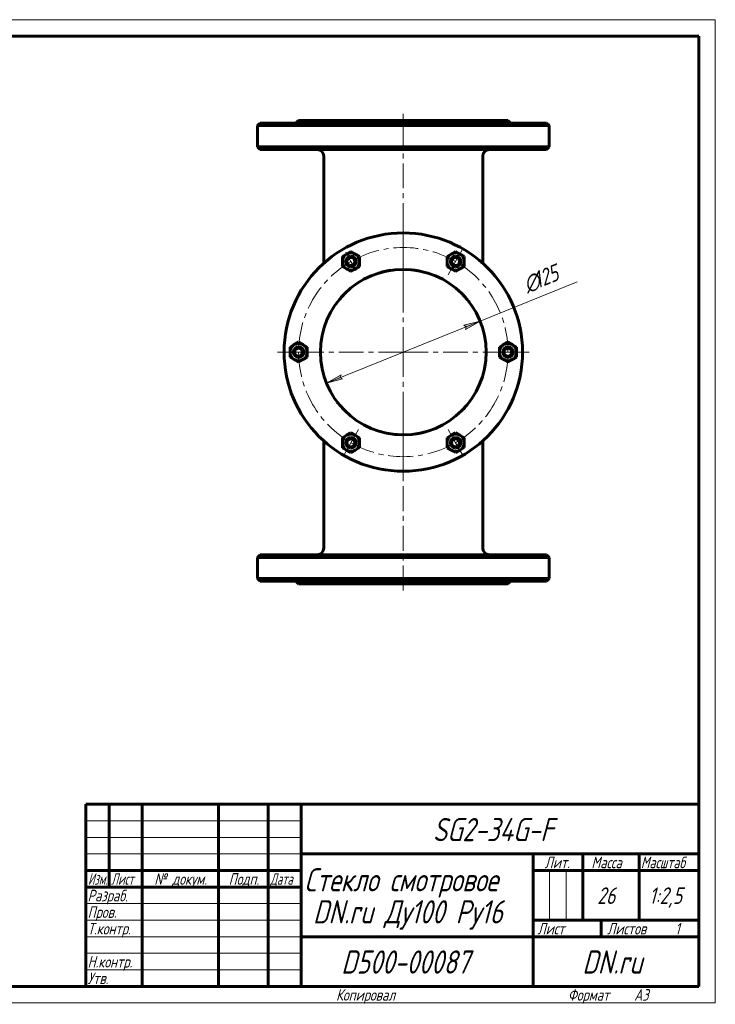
# Model space of a CAD drawing. Header units: millimetres. Extents: x 0 to 420, y -20 to 297.
# Tile 5 of 5: x 210 to 420, y 0 to 297. Entities that reach past the tile are written whole.
import ezdxf

# ---------------------------------------------------------------- set-up
doc = ezdxf.new("R2010")
doc.units = ezdxf.units.MM
for name, pattern in [('K5LT_AXLED', [12, 7.5, -1.5, 1.5, -1.5]), ('K5LT_BASIC', [0]), ('K5LT_THIN', [0])]:
    doc.linetypes.add(name, pattern=pattern)
doc.layers.add('Системный слой', color=7, linetype='Continuous')
doc.layers.add('Системный слой (1)', color=7, linetype='Continuous', true_color=0x6c6c6c)
doc.styles.add('KDIMTEXTSTYLE', font='GOST_AU.SHX', dxfattribs={"width": 0.96, "oblique": 15, "height": 5})
doc.styles.add('KTEXTSTYLE', font='GOST_AU.SHX', dxfattribs={"width": 0.96, "height": 5})
doc.dimstyles.new('KDIMSTYLE (0.40)', dxfattribs={"dimtxt": 5, "dimasz": 1, "dimexe": 2, "dimexo": 0, "dimgap": 1, "dimtad": 1, "dimlfac": 2.5, "dimtxsty": 'KDIMTEXTSTYLE', "dimsah": 1, "dimcen": 0, "dimdle": 1, "dimadec": 0, "dimazin": 0, "dimtfac": 0.667, "dimtmove": 0, "dimatfit": 3, "dimfxl": 1, "dimtvp": 1, "dimtolj": 1, "dimtzin": 0, "dimarcsym": 0})

# ---------------------------------------------------------------- blocks, each defined once
blk = doc.blocks.new('U58')
at = {"layer": 'Системный слой (1)', "linetype": 'K5LT_BASIC', "lineweight": 60}
for p, q in [((344.02, 179.46), (343.89, 179.33)), ((344.14, 179.59), (344.02, 179.46)), ((344.26, 179.72), (344.14, 179.59))]:
    blk.add_line(p, q, dxfattribs=at)
blk = doc.blocks.new('U59')
at = {"layer": 'Системный слой (1)', "linetype": 'K5LT_BASIC', "lineweight": 60}
for p, q in [((326.79, 221.57), (328.05, 221.49)), ((328.05, 221.49), (329.29, 221.35)), ((329.29, 221.35), (330.52, 221.14))]:
    blk.add_line(p, q, dxfattribs=at)
blk = doc.blocks.new('U60')
at = {"layer": 'Системный слой (1)', "linetype": 'K5LT_BASIC', "lineweight": 60}
for p, q in [((344.02, 179.46), (343.89, 179.33)), ((344.14, 179.59), (344.02, 179.46)), ((344.26, 179.72), (344.14, 179.59))]:
    blk.add_line(p, q, dxfattribs=at)
blk = doc.blocks.new('U61')
at = {"layer": 'Системный слой (1)', "linetype": 'K5LT_BASIC', "lineweight": 60}
for p, q in [((332.53, 172.51), (331.52, 172.25)), ((330.48, 172.03), (329.41, 171.85)), ((331.52, 172.25), (330.48, 172.03))]:
    blk.add_line(p, q, dxfattribs=at)
blk = doc.blocks.new('U62')
at = {"layer": 'Системный слой (1)', "linetype": 'K5LT_BASIC', "lineweight": 60}
for p, q in [((316.71, 219.88), (317.77, 220.27)), ((317.77, 220.27), (319.56, 220.8)), ((319.56, 220.8), (321.44, 221.21)), ((321.44, 221.21), (322.17, 221.33))]:
    blk.add_line(p, q, dxfattribs=at)
blk = doc.blocks.new('U63')
at = {"layer": 'Системный слой (1)', "linetype": 'K5LT_BASIC', "lineweight": 60}
for p, q in [((305.97, 181.38), (305.89, 181.48)), ((306.05, 181.28), (305.97, 181.38)), ((306.13, 181.17), (306.05, 181.28))]:
    blk.add_line(p, q, dxfattribs=at)
blk = doc.blocks.new('U64')
at = {"layer": 'Системный слой (1)', "linetype": 'K5LT_BASIC', "lineweight": 60}
for p, q in [((307.07, 213.14), (307.25, 213.35)), ((307.25, 213.35), (307.45, 213.56)), ((307.45, 213.56), (307.65, 213.78))]:
    blk.add_line(p, q, dxfattribs=at)
blk = doc.blocks.new('U65')
at = {"layer": 'Системный слой (1)', "linetype": 'K5LT_BASIC', "lineweight": 60}
for p, q in [((343.94, 213.81), (344.04, 213.7)), ((344.04, 213.7), (344.14, 213.59)), ((344.14, 213.59), (344.24, 213.48))]:
    blk.add_line(p, q, dxfattribs=at)
blk = doc.blocks.new('U66')
at = {"layer": 'Системный слой (1)', "linetype": 'K5LT_BASIC', "lineweight": 60}
for p, q in [((316.71, 219.88), (317.77, 220.27)), ((317.77, 220.27), (319.56, 220.8)), ((319.56, 220.8), (321.44, 221.21)), ((321.44, 221.21), (322.17, 221.33))]:
    blk.add_line(p, q, dxfattribs=at)
blk = doc.blocks.new('U67')
at = {"layer": 'Системный слой (1)', "linetype": 'K5LT_BASIC', "lineweight": 60}
for p, q in [((307.45, 179.63), (307.32, 179.77)), ((307.58, 179.48), (307.45, 179.63)), ((307.71, 179.34), (307.58, 179.48))]:
    blk.add_line(p, q, dxfattribs=at)
blk = doc.blocks.new('U68')
at = {"layer": 'Системный слой (1)', "linetype": 'K5LT_BASIC', "lineweight": 60}
for p, q in [((322.66, 171.79), (321.35, 171.99)), ((323.99, 171.66), (322.66, 171.79)), ((325.33, 171.6), (323.99, 171.66))]:
    blk.add_line(p, q, dxfattribs=at)
blk = doc.blocks.new('U69')
at = {"layer": 'Системный слой (1)', "linetype": 'K5LT_BASIC', "lineweight": 60}
for p, q in [((343.94, 213.81), (344.04, 213.7)), ((344.04, 213.7), (344.14, 213.59)), ((344.14, 213.59), (344.24, 213.48))]:
    blk.add_line(p, q, dxfattribs=at)
blk = doc.blocks.new('U70')
at = {"layer": 'Системный слой (1)', "linetype": 'K5LT_BASIC', "lineweight": 60}
for p, q in [((345.52, 211.97), (345.61, 211.86)), ((345.61, 211.86), (345.68, 211.76)), ((345.68, 211.76), (345.75, 211.67))]:
    blk.add_line(p, q, dxfattribs=at)
blk = doc.blocks.new('U71')
at = {"layer": 'Системный слой (1)', "linetype": 'K5LT_BASIC', "lineweight": 60}
for p, q in [((326.79, 221.57), (328.05, 221.49)), ((328.05, 221.49), (329.29, 221.35)), ((329.29, 221.35), (330.52, 221.14))]:
    blk.add_line(p, q, dxfattribs=at)
blk = doc.blocks.new('U72')
at = {"layer": 'Системный слой (1)', "linetype": 'K5LT_BASIC', "lineweight": 60}
for p, q in [((305.97, 181.38), (305.89, 181.48)), ((306.05, 181.28), (305.97, 181.38)), ((306.13, 181.17), (306.05, 181.28))]:
    blk.add_line(p, q, dxfattribs=at)
blk = doc.blocks.new('U73')
at = {"layer": 'Системный слой (1)', "linetype": 'K5LT_BASIC', "lineweight": 60}
for p, q in [((345.52, 211.97), (345.61, 211.86)), ((345.61, 211.86), (345.68, 211.76)), ((345.68, 211.76), (345.75, 211.67))]:
    blk.add_line(p, q, dxfattribs=at)
blk = doc.blocks.new('U74')
at = {"layer": 'Системный слой (1)', "linetype": 'K5LT_BASIC', "lineweight": 60}
for p, q in [((307.45, 179.63), (307.32, 179.77)), ((307.58, 179.48), (307.45, 179.63)), ((307.71, 179.34), (307.58, 179.48))]:
    blk.add_line(p, q, dxfattribs=at)
blk = doc.blocks.new('U75')
at = {"layer": 'Системный слой (1)', "linetype": 'K5LT_BASIC', "lineweight": 60}
for p, q in [((322.73, 171.78), (321.46, 171.97)), ((324.02, 171.66), (322.73, 171.78)), ((325.33, 171.6), (324.02, 171.66))]:
    blk.add_line(p, q, dxfattribs=at)
blk = doc.blocks.new('U76')
at = {"layer": 'Системный слой (1)', "linetype": 'K5LT_BASIC', "lineweight": 60}
for p, q in [((307.07, 213.14), (307.25, 213.35)), ((307.25, 213.35), (307.45, 213.56)), ((307.45, 213.56), (307.65, 213.78))]:
    blk.add_line(p, q, dxfattribs=at)
blk = doc.blocks.new('U77')
at = {"layer": 'Системный слой (1)', "linetype": 'K5LT_BASIC', "lineweight": 60}
for p, q in [((332.53, 172.51), (331.52, 172.25)), ((330.48, 172.03), (329.41, 171.85)), ((331.52, 172.25), (330.48, 172.03))]:
    blk.add_line(p, q, dxfattribs=at)
blk = doc.blocks.new('U78')
at = {"layer": 'Системный слой (1)', "linetype": 'K5LT_AXLED', "lineweight": 18}
for q in [(325.81, 234.59), (287.81, 196.59), (363.81, 196.59), (325.81, 158.59)]:
    blk.add_line((325.81, 196.59), q, dxfattribs=at)
blk = doc.blocks.new('D6')
at = {"layer": 'Системный слой (1)'}
for points in [[(344.6, 203.46), (348.99, 205.94), (344.11, 204.68), (344.82, 204.26)], [(307.5, 188.5), (306.79, 188.93), (307.01, 189.72), (302.62, 187.24)]]:
    blk.add_hatch(color=256, dxfattribs=at).paths.add_polyline_path(points)
at = {"layer": 'Системный слой (1)', "linetype": 'K5LT_THIN', "lineweight": 18}
for p, q in [((302.62, 187.24), (348.99, 205.94)), ((344.11, 204.68), (348.99, 205.94)), ((348.99, 205.94), (344.6, 203.46)), ((344.82, 204.26), (344.11, 204.68)), ((344.6, 203.46), (344.82, 204.26)), ((302.62, 187.24), (307.01, 189.72)), ((307.5, 188.5), (302.62, 187.24)), ((307.01, 189.72), (306.79, 188.93)), ((306.79, 188.93), (307.5, 188.5))]:
    blk.add_line(p, q, dxfattribs=at)
blk.add_wipeout([(363.85, 213.01), (361.09, 219.86), (372.84, 224.6), (375.6, 217.75)]).dxf.layer = 'Системный слой (1)'
blk.add_line((348.99, 205.94), (378.32, 217.77), dxfattribs=at)
at = {"layer": 'Системный слой (1)', "char_height": 5, "attachment_point": 1, "rotation": 21.9614, "style": 'KTEXTSTYLE'}
for s, insert in [('\\H5.0;\\W1.000;\\Q15;\\Q15;\\W0.960;125', (364.46, 220.36)), ('\\H5.0;\\W1.000;\\Q15;\\Q15;\\W0.960;∅', (361.39, 219.12))]:
    blk.add_mtext(s, dxfattribs=dict(at, insert=insert))
blk = doc.blocks.new('KDIMARROW_01')
at = {"layer": 'Системный слой'}
blk.add_hatch(color=0, dxfattribs=at).paths.add_polyline_path([(-5, -0.66), (0, 0), (-5, 0.66), (-4.5, 0)])
at = {"layer": 'Системный слой', "color": 0, "linetype": 'K5LT_THIN', "lineweight": 18}
for p, q in [((-4.5, 0), (-5, 0.66)), ((-5, 0.66), (0, 0)), ((0, 0), (-5, -0.66)), ((-5, -0.66), (-4.5, 0))]:
    blk.add_line(p, q, dxfattribs=at)
at = {"layer": 'Системный слой (1)', "color": 0, "linetype": 'K5LT_THIN', "lineweight": 18}
blk.add_line((325.81, 196.59), (325.41, 196.59), dxfattribs=at)
blk = doc.blocks.new('U79')
at = {"layer": 'Системный слой (1)', "linetype": 'K5LT_AXLED', "lineweight": 18}
for p, q in [((310.01, 223.96), (308.41, 226.73)), ((341.61, 223.96), (343.91, 227.94)), ((311.61, 221.19), (310.01, 223.96)), ((339.31, 219.98), (341.61, 223.96)), ((294.21, 196.59), (289.61, 196.59)), ((298.81, 196.59), (294.21, 196.59)), ((352.81, 196.59), (357.41, 196.59)), ((357.41, 196.59), (362.01, 196.59)), ((312.31, 173.21), (310.01, 169.23)), ((339.31, 173.21), (341.61, 169.23)), ((310.01, 169.23), (307.71, 165.24)), ((341.61, 169.23), (343.91, 165.24))]:
    blk.add_line(p, q, dxfattribs=at)
for start, end in [(60, 120), (120, 180), (0, 60), (180, 240), (300, 0), (240, 300)]:
    blk.add_arc((325.81, 196.59), 31.6, start, end, dxfattribs=at)
blk = doc.blocks.new('U80')
at = {"linetype": 'K5LT_THIN', "lineweight": 18}
for p, q in [((0, 0), (0, 297)), ((0, 297), (420, 297)), ((420, 297), (420, 0)), ((230, 55), (295, 55)), ((230, 50), (295, 50)), ((230, 45), (295, 45)), ((369.96, 25), (369.96, 40)), ((374.98, 25), (374.98, 40)), ((230, 30), (295, 30)), ((230, 25), (295, 25)), ((230, 20), (295, 20)), ((230, 15), (295, 15)), ((230, 10), (295, 10)), ((420, 0), (0, 0))]:
    blk.add_line(p, q, dxfattribs=at)
at = {"linetype": 'K5LT_BASIC', "lineweight": 60}
for p, q in [((8, 172), (8, 292)), ((20, 292), (8, 292)), ((13, 172), (13, 292)), ((20, 5), (20, 292)), ((20, 292), (415, 292)), ((90, 292), (90, 278)), ((415, 292), (415, 5)), ((90, 278), (20, 278)), ((20, 232), (8, 232)), ((20, 172), (8, 172)), ((8, 5), (8, 150)), ((20, 150), (8, 150)), ((13, 5), (13, 150)), ((20, 115), (8, 115)), ((20, 90), (8, 90)), ((20, 65), (8, 65)), ((230, 60), (415, 60)), ((230, 5), (230, 60)), ((237, 35), (237, 60)), ((247, 5), (247, 60)), ((270, 5), (270, 60)), ((285, 5), (285, 60)), ((295, 5), (295, 60)), ((295, 45), (415, 45)), ((365, 5), (365, 45)), ((380, 25), (380, 45)), ((397, 25), (397, 45)), ((230, 40), (295, 40)), ((365, 40), (380, 40)), ((380, 40), (415, 40)), ((230, 35), (295, 35)), ((20, 30), (8, 30)), ((365, 25), (415, 25)), ((385.57, 20), (385.57, 25)), ((295, 20), (365, 20)), ((365, 20), (415, 20)), ((20, 5), (8, 5)), ((415, 5), (20, 5))]:
    blk.add_line(p, q, dxfattribs=at)
at = {"attachment_point": 1, "style": 'KTEXTSTYLE'}
for s, insert, char_height, rotation in [('\\H5.0;\\W1.000;\\Q15;\\Q15;\\W0.960;\\H7.00;SG2-34G-F', (75.26, 281.64), 7, 180), ('\\H5.0;\\W1.000;\\Q15;\\Q15;\\W0.960;\\H3.50;Перв. примен.', (8.82, 250.52), 3.5, 90), ('\\H5.0;\\W1.000;\\Q15;\\Q15;\\W0.960;\\H3.50;Справ. №', (8.82, 193.63), 3.5, 90), ('\\H5.0;\\W1.000;\\Q15;\\Q15;\\W0.960;\\H3.50;Подп. и дата', (8.82, 120.66), 3.5, 90), ('\\H5.0;\\W1.000;\\Q15;\\Q15;\\W0.960;\\H3.50;Инв. № дубл.', (8.82, 91.57), 3.5, 90), ('\\H5.0;\\W1.000;\\Q15;\\Q15;\\W0.960;\\H3.50;Взам. инв. №', (8.82, 65.8), 3.5, 90), ('\\H5.0;\\W1.000;\\Q15;\\Q15;\\W0.960;\\H3.50;Подп. и дата', (8.82, 35.66), 3.5, 90), ('\\H5.0;\\W1.000;\\Q15;\\Q15;\\W0.960;\\H3.50;Инв. № подл.', (8.82, 6.57), 3.5, 90)]:
    blk.add_mtext(s, dxfattribs=dict(at, insert=insert, char_height=char_height, rotation=rotation))
for s, insert, char_height in [('\\H5.0;\\W1.000;\\Q15;\\Q15;\\W0.960;\\H7.00;SG2-34G-F', (334.74, 55.86), 7), ('\\H5.0;\\W1.000;\\Q15;\\Q15;\\W0.960;\\H3.50;Лит.', (368.47, 44.18), 3.5), ('\\H5.0;\\W1.000;\\Q15;\\Q15;\\W0.960;\\H3.50;Масса', (382.58, 44.18), 3.5), ('\\H5.0;\\W1.000;\\Q15;\\Q15;\\W0.926;\\H3.50;Масштаб', (397.52, 44.18), 3.5), ('\\H5.0;\\W1.000;\\Q15;\\Q15;\\W0.786;\\H3.50;Изм.', (230.62, 39.18), 3.5), ('\\H5.0;\\W1.000;\\Q15;\\Q15;\\W0.800;\\H3.50;Лист', (237.61, 39.18), 3.5), ('\\H5.0;\\W1.000;\\Q15;\\Q15;\\W0.960;\\H3.50;№ докум.', (250.63, 39.18), 3.5), ('\\H5.0;\\W1.000;\\Q15;\\Q15;\\W0.960;\\H3.50;Подп.', (273.1, 39.18), 3.5), ('\\H5.0;\\W1.000;\\Q15;\\Q15;\\W0.800;\\H3.50;Дата', (285.61, 39.18), 3.5), ('\\H5.0;\\W1.000;\\Q15;\\Q15;\\W0.960;\\H7.00;Стекло смотровое', (295.94, 40.69), 7), ('\\H5.0;\\W1.000;\\Q15;\\Q15;\\W0.960;\\H3.50;Разраб.', (230.5, 34.18), 3.5), ('\\H5.0;\\W1.000;\\Q15;\\Q15;\\W0.960;26', (384.35, 34.9), 5), ('\\H5.0;\\W1.000;\\Q15;\\Q15;\\W0.960;1:2,5', (400, 34.9), 5), ('\\H5.0;\\W1.000;\\Q15;\\Q15;\\W0.960;\\H7.00;DN.ru Ду100 Ру16', (298.54, 31.02), 7), ('\\H5.0;\\W1.000;\\Q15;\\Q15;\\W0.960;\\H3.50;Пров.', (230.5, 29.18), 3.5), ('\\H5.0;\\W1.000;\\Q15;\\Q15;\\W0.960;\\H3.50;Т.контр.', (230.5, 24.18), 3.5), ('\\H5.0;\\W1.000;\\Q15;\\Q15;\\W0.960;\\H3.50;Лист', (366.32, 24.18), 3.5), ('\\H5.0;\\W1.000;\\Q15;\\Q15;\\W0.960;\\H3.50;Листов', (387.36, 24.18), 3.5), ('\\H5.0;\\W1.000;\\Q15;\\Q15;\\W0.960;\\H3.50;1', (407.91, 24.18), 3.5), ('\\H5.0;\\W1.000;\\Q15;\\Q15;\\W0.960;\\H7.00;D500-00087', (307.06, 15.86), 7), ('\\H5.0;\\W1.000;\\Q15;\\Q15;\\W0.960;\\H7.00;DN.ru', (379.84, 15.86), 7), ('\\H5.0;\\W1.000;\\Q15;\\Q15;\\W0.960;\\H3.50;Н.контр.', (230.5, 14.18), 3.5), ('\\H5.0;\\W1.000;\\Q15;\\Q15;\\W0.960;\\H3.50;Утв.', (230.5, 9.18), 3.5), ('\\H5.0;\\W1.000;\\Q15;\\Q15;\\W0.960;\\H3.50;Копировал', (305.5, 4.18), 3.5), ('\\H5.0;\\W1.000;\\Q15;\\Q15;\\W0.960;\\H3.50;Формат', (375.5, 4.18), 3.5), ('\\H5.0;\\W1.000;\\Q15;\\Q15;\\W0.960;\\H3.50;A3', (395.5, 4.18), 3.5)]:
    blk.add_mtext(s, dxfattribs=dict(at, insert=insert, char_height=char_height))

msp = doc.modelspace()

# ---------------------------------------------------------------- linework, layer by layer
at = {"layer": 'Системный слой (1)', "linetype": 'K5LT_AXLED', "lineweight": 18}
for p, q in [((325.8074, 210.0843), (325.8074, 268.5924)), ((325.8074, 124.5924), (325.8074, 183.1004))]:
    msp.add_line(p, q, dxfattribs=at)
at = {"layer": 'Системный слой (1)', "linetype": 'K5LT_BASIC', "lineweight": 60}
for p, q in [((282.6074, 265.7924), (281.8074, 264.9924)), ((281.8074, 264.9924), (325.8074, 264.9924)), ((281.8074, 258.5924), (281.8074, 264.9924)), ((369.0074, 265.7924), (282.6074, 265.7924)), ((294.2074, 266.5924), (293.4074, 265.7924)), ((294.2074, 266.5924), (357.4074, 266.5924)), ((325.8074, 264.9924), (369.8074, 264.9924)), ((357.4074, 266.5924), (358.2074, 265.7924)), ((369.0074, 265.7924), (369.8074, 264.9924)), ((369.8074, 258.5924), (369.8074, 264.9924)), ((282.6074, 257.7924), (281.8074, 258.5924)), ((325.8074, 258.5924), (281.8074, 258.5924)), ((282.6074, 257.7924), (369.0074, 257.7924)), ((301.8074, 223.4252), (301.8074, 255.7924)), ((369.8074, 258.5924), (325.8074, 258.5924)), ((349.8074, 223.4252), (349.8074, 255.7924)), ((369.0074, 257.7924), (369.8074, 258.5924)), ((307.4061, 225.4576), (308.7055, 226.2093)), ((308.7055, 226.2093), (310.0048, 226.961)), ((310.0048, 226.961), (311.3055, 226.2116)), ((311.3055, 226.2116), (312.6061, 225.4622)), ((339.0061, 225.4576), (340.3055, 226.2093)), ((340.3055, 226.2093), (341.6048, 226.961)), ((341.6048, 226.961), (342.9055, 226.2116)), ((342.9055, 226.2116), (344.2061, 225.4622)), ((307.4074, 223.9565), (307.4061, 225.4576)), ((307.4087, 222.4554), (307.4074, 223.9565)), ((312.6061, 225.4622), (312.6074, 223.961)), ((312.6074, 223.961), (312.6087, 222.4599)), ((339.0074, 223.9565), (339.0061, 225.4576)), ((339.0087, 222.4554), (339.0074, 223.9565)), ((344.2061, 225.4622), (344.2074, 223.961)), ((344.2074, 223.961), (344.2087, 222.4599)), ((308.7094, 221.706), (307.4087, 222.4554)), ((310.01, 220.9566), (308.7094, 221.706)), ((311.3094, 221.7082), (310.01, 220.9566)), ((312.6087, 222.4599), (311.3094, 221.7082)), ((340.3094, 221.706), (339.0087, 222.4554)), ((341.61, 220.9566), (340.3094, 221.706)), ((342.9094, 221.7082), (341.61, 220.9566)), ((344.2087, 222.4599), (342.9094, 221.7082)), ((292.9055, 198.8429), (294.2048, 199.5946)), ((294.2048, 199.5946), (295.5055, 198.8452)), ((356.1055, 198.8429), (357.4048, 199.5946)), ((357.4048, 199.5946), (358.7055, 198.8452)), ((291.6061, 198.0912), (292.9055, 198.8429)), ((291.6074, 196.5901), (291.6061, 198.0912)), ((291.6087, 195.089), (291.6074, 196.5901)), ((295.5055, 198.8452), (296.8061, 198.0957)), ((296.8061, 198.0957), (296.8074, 196.5946)), ((296.8074, 196.5946), (296.8087, 195.0935)), ((354.8061, 198.0912), (356.1055, 198.8429)), ((354.8074, 196.5901), (354.8061, 198.0912)), ((354.8087, 195.089), (354.8074, 196.5901)), ((358.7055, 198.8452), (360.0061, 198.0957)), ((360.0061, 198.0957), (360.0074, 196.5946)), ((360.0074, 196.5946), (360.0087, 195.0935)), ((292.9094, 194.3396), (291.6087, 195.089)), ((294.21, 193.5902), (292.9094, 194.3396)), ((295.5094, 194.3418), (294.21, 193.5902)), ((296.8087, 195.0935), (295.5094, 194.3418)), ((356.1094, 194.3396), (354.8087, 195.089)), ((357.41, 193.5902), (356.1094, 194.3396)), ((358.7094, 194.3418), (357.41, 193.5902)), ((360.0087, 195.0935), (358.7094, 194.3418)), ((345.9606, 181.7989), (345.9625, 181.8014)), ((301.8074, 137.3924), (301.8074, 169.7596)), ((307.4061, 170.7248), (308.7055, 171.4765)), ((307.4074, 169.2237), (307.4061, 170.7248)), ((308.7055, 171.4765), (310.0048, 172.2282)), ((310.0048, 172.2282), (311.3055, 171.4788)), ((311.3055, 171.4788), (312.6061, 170.7293)), ((312.6061, 170.7293), (312.6074, 169.2282)), ((339.0061, 170.7248), (340.3055, 171.4765)), ((339.0074, 169.2237), (339.0061, 170.7248)), ((340.3055, 171.4765), (341.6048, 172.2282)), ((341.6048, 172.2282), (342.9055, 171.4788)), ((342.9055, 171.4788), (344.2061, 170.7293)), ((344.2061, 170.7293), (344.2074, 169.2282)), ((349.8074, 137.3924), (349.8074, 169.7596)), ((307.4087, 167.7226), (307.4074, 169.2237)), ((308.7094, 166.9732), (307.4087, 167.7226)), ((310.01, 166.2238), (308.7094, 166.9732)), ((311.3094, 166.9754), (310.01, 166.2238)), ((312.6087, 167.7271), (311.3094, 166.9754)), ((312.6074, 169.2282), (312.6087, 167.7271)), ((339.0087, 167.7226), (339.0074, 169.2237)), ((340.3094, 166.9732), (339.0087, 167.7226)), ((341.61, 166.2238), (340.3094, 166.9732)), ((342.9094, 166.9754), (341.61, 166.2238)), ((344.2087, 167.7271), (342.9094, 166.9754)), ((344.2074, 169.2282), (344.2087, 167.7271)), ((282.6074, 135.3924), (281.8074, 134.5924)), ((281.8074, 128.1924), (281.8074, 134.5924)), ((281.8074, 134.5924), (325.8074, 134.5924)), ((369.0074, 135.3924), (282.6074, 135.3924)), ((325.8074, 134.5924), (369.8074, 134.5924)), ((369.0074, 135.3924), (369.8074, 134.5924)), ((369.8074, 128.1924), (369.8074, 134.5924)), ((282.6074, 127.3924), (281.8074, 128.1924)), ((325.8074, 128.1924), (281.8074, 128.1924)), ((369.8074, 128.1924), (325.8074, 128.1924)), ((369.0074, 127.3924), (369.8074, 128.1924)), ((282.6074, 127.3924), (369.0074, 127.3924)), ((294.2074, 126.5924), (293.4074, 127.3924)), ((294.2074, 126.5924), (357.4074, 126.5924)), ((357.4074, 126.5924), (358.2074, 127.3924))]:
    msp.add_line(p, q, dxfattribs=at)
for centre, radius in [((325.8074, 196.5924), 36), ((310.0074, 223.9588), 1.2), ((341.6074, 223.9588), 1.2), ((294.2074, 196.5924), 1.2), ((357.4074, 196.5924), 1.2), ((310.0074, 169.226), 1.2), ((341.6074, 169.226), 1.2)]:
    msp.add_circle(centre, radius, dxfattribs=at)
for centre, radius, start, end in [((299.8074, 255.7924), 2, 0, 90), ((351.8074, 255.7924), 2, 90, 180), ((310.0074, 223.9588), 2.6, 120.049737, 180.049737), ((310.0074, 223.9588), 2.6, 60.049737, 120.049737), ((310.0074, 223.9588), 2.6, 0.049737, 60.049737), ((341.6074, 223.9588), 2.6, 120.049737, 180.049737), ((341.6074, 223.9588), 2.6, 60.049737, 120.049737), ((341.6074, 223.9588), 2.6, 0.049737, 60.049737), ((310.0074, 223.9588), 2.6, 180.049737, 240.049737), ((310.0074, 223.9588), 1.6, 90, 270), ((310.0074, 223.9588), 1.6, 270, 90), ((310.0074, 223.9588), 2.6, 300.049737, 0.049737), ((341.6074, 223.9588), 2.6, 180.049737, 240.049737), ((341.6074, 223.9588), 1.6, 90, 270), ((341.6074, 223.9588), 1.6, 270, 90), ((341.6074, 223.9588), 2.6, 300.049737, 0.049737), ((325.8074, 196.5924), 25, 0, 270), ((310.0074, 223.9588), 2.6, 240.049737, 300.049737), ((341.6074, 223.9588), 2.6, 240.049737, 300.049737), ((305.0074, 211.8567), 0.8, 323.726456, 323.980342), ((294.2074, 196.5924), 2.6, 120.049737, 180.049737), ((294.2074, 196.5924), 2.6, 180.049737, 240.049737), ((294.2074, 196.5924), 1.6, 90, 270), ((294.2074, 196.5924), 2.6, 60.049737, 120.049737), ((294.2074, 196.5924), 1.6, 270, 90), ((294.2074, 196.5924), 2.6, 0.049737, 60.049737), ((294.2074, 196.5924), 2.6, 300.049737, 0.049737), ((325.8074, 196.5924), 25, 270, 0), ((357.4074, 196.5924), 2.6, 120.049737, 180.049737), ((357.4074, 196.5924), 2.6, 180.049737, 240.049737), ((357.4074, 196.5924), 1.6, 90, 270), ((357.4074, 196.5924), 2.6, 60.049737, 120.049737), ((357.4074, 196.5924), 1.6, 270, 90), ((357.4074, 196.5924), 2.6, 0.049737, 60.049737), ((357.4074, 196.5924), 2.6, 300.049737, 0.049737), ((294.2074, 196.5924), 2.6, 240.049737, 300.049737), ((357.4074, 196.5924), 2.6, 240.049737, 300.049737), ((310.0074, 169.226), 2.6, 120.049737, 180.049737), ((310.0074, 169.226), 1.6, 90, 270), ((310.0074, 169.226), 2.6, 60.049737, 120.049737), ((310.0074, 169.226), 1.6, 270, 90), ((310.0074, 169.226), 2.6, 0.049737, 60.049737), ((341.6074, 169.226), 2.6, 120.049737, 180.049737), ((341.6074, 169.226), 1.6, 90, 270), ((341.6074, 169.226), 2.6, 60.049737, 120.049737), ((341.6074, 169.226), 1.6, 270, 90), ((341.6074, 169.226), 2.6, 0.049737, 60.049737), ((310.0074, 169.226), 2.6, 180.049737, 240.049737), ((310.0074, 169.226), 2.6, 240.049737, 300.049737), ((310.0074, 169.226), 2.6, 300.049737, 0.049737), ((341.6074, 169.226), 2.6, 180.049737, 240.049737), ((341.6074, 169.226), 2.6, 240.049737, 300.049737), ((341.6074, 169.226), 2.6, 300.049737, 0.049737), ((299.8074, 137.3924), 2, 270, 0), ((351.8074, 137.3924), 2, 180, 270)]:
    msp.add_arc(centre, radius, start, end, dxfattribs=at)
for points, knots in [([(305.6545, 211.3863), (305.6543, 211.386), (305.6546, 211.3864), (305.6561, 211.3885), (305.6573, 211.3902), (305.6608, 211.3949), (305.663, 211.3979), (305.6684, 211.4053), (305.6715, 211.4096), (305.6788, 211.4195), (305.6829, 211.4251), (305.6875, 211.4313)], [0, 0, 0, 0, 3.15416021, 3.15416021, 6.30832043, 6.30832043, 9.46248064, 9.46248064, 12.61664086, 12.61664086, 15.77080107, 15.77080107, 15.77080107, 15.77080107]), ([(305.6545, 211.3863), (305.6543, 211.386), (305.6546, 211.3864), (305.6561, 211.3885), (305.6573, 211.3902), (305.6608, 211.3949), (305.663, 211.3979), (305.6684, 211.4053), (305.6715, 211.4096), (305.6788, 211.4195), (305.6829, 211.4251), (305.6875, 211.4313)], [0, 0, 0, 0, 3.15416021, 3.15416021, 6.30832043, 6.30832043, 9.46248064, 9.46248064, 12.61664086, 12.61664086, 15.77080107, 15.77080107, 15.77080107, 15.77080107]), ([(305.8148, 211.6022), (305.8257, 211.6167), (305.8371, 211.6319), (305.861, 211.6636), (305.8734, 211.68), (305.8993, 211.7142), (305.9128, 211.7319), (305.9268, 211.7503), (305.9268, 211.7503), (305.9286, 211.7526), (305.9303, 211.7549), (305.9336, 211.7592), (305.9351, 211.7612), (305.938, 211.765), (305.9393, 211.7667), (305.9418, 211.77), (305.943, 211.7715), (305.9452, 211.7743), (305.9462, 211.7757), (305.948, 211.7781), (305.9489, 211.7793), (305.9505, 211.7814), (305.9513, 211.7824), (305.9527, 211.7842), (305.9534, 211.7851), (305.9546, 211.7867), (305.9552, 211.7874), (305.9562, 211.7888), (305.9567, 211.7894), (305.9576, 211.7906), (305.9581, 211.7912), (305.9588, 211.7922), (305.9592, 211.7927), (305.9599, 211.7936), (305.9602, 211.794), (305.9608, 211.7948), (305.9611, 211.7952), (305.9616, 211.7958), (305.9618, 211.7961), (305.9623, 211.7967), (305.9625, 211.797), (305.9629, 211.7975), (305.963, 211.7977), (305.9634, 211.7982), (305.9635, 211.7984), (305.9638, 211.7987), (305.964, 211.7989), (305.9642, 211.7993), (305.9644, 211.7994), (305.9646, 211.7997), (305.9646, 211.7998), (305.9648, 211.8), (305.9648, 211.8001), (305.9651, 211.8004), (305.9652, 211.8006), (305.9657, 211.8012), (305.966, 211.8015), (305.9669, 211.8027), (305.9675, 211.8035), (305.9693, 211.8058), (305.9705, 211.8074), (305.974, 211.8121), (305.9764, 211.8152), (305.9836, 211.8246), (305.9885, 211.8308), (306.001, 211.8471), (306.0087, 211.8572), (306.0166, 211.8674)], [0, 0, 0, 0, 5.14037569, 5.14037569, 10.28075138, 10.28075138, 15.42112707, 15.42112707, 15.42491323, 15.42491323, 16.06972311, 16.06972311, 16.62656685, 16.62656685, 17.10744496, 17.10744496, 17.5227208, 17.5227208, 17.88134397, 17.88134397, 18.1910431, 18.1910431, 18.45849253, 18.45849253, 18.68945601, 18.68945601, 18.88891104, 18.88891104, 19.06115605, 19.06115605, 19.20990309, 19.20990309, 19.33835778, 19.33835778, 19.44928845, 19.44928845, 19.54508576, 19.54508576, 19.62781423, 19.62781423, 19.69925673, 19.69925673, 19.76095291, 19.76095291, 19.81423239, 19.81423239, 19.86024338, 19.86024338, 19.90625438, 19.90625438, 19.9296138, 19.9296138, 19.95651253, 19.95651253, 20.00889427, 20.00889427, 20.11294988, 20.11294988, 20.31964538, 20.31964538, 20.73020495, 20.73020495, 21.54566118, 21.54566118, 23.16524788, 23.16524788, 25.70187845, 25.70187845, 25.70187845, 25.70187845]), ([(305.8148, 211.6022), (305.8257, 211.6167), (305.8371, 211.6319), (305.861, 211.6636), (305.8734, 211.68), (305.8993, 211.7142), (305.9128, 211.7319), (305.9268, 211.7503), (305.9268, 211.7503), (305.9286, 211.7526), (305.9303, 211.7549), (305.9336, 211.7592), (305.9351, 211.7612), (305.938, 211.765), (305.9393, 211.7667), (305.9418, 211.77), (305.943, 211.7715), (305.9452, 211.7743), (305.9462, 211.7757), (305.948, 211.7781), (305.9489, 211.7793), (305.9505, 211.7814), (305.9513, 211.7824), (305.9527, 211.7842), (305.9534, 211.7851), (305.9546, 211.7867), (305.9552, 211.7874), (305.9562, 211.7888), (305.9567, 211.7894), (305.9576, 211.7906), (305.9581, 211.7912), (305.9588, 211.7922), (305.9592, 211.7927), (305.9599, 211.7936), (305.9602, 211.794), (305.9608, 211.7948), (305.9611, 211.7952), (305.9616, 211.7958), (305.9618, 211.7961), (305.9623, 211.7967), (305.9625, 211.797), (305.9629, 211.7975), (305.963, 211.7977), (305.9634, 211.7982), (305.9635, 211.7984), (305.9638, 211.7987), (305.964, 211.7989), (305.9642, 211.7993), (305.9644, 211.7994), (305.9646, 211.7997), (305.9646, 211.7998), (305.9648, 211.8), (305.9648, 211.8001), (305.9651, 211.8004), (305.9652, 211.8006), (305.9657, 211.8012), (305.966, 211.8015), (305.9669, 211.8027), (305.9675, 211.8035), (305.9693, 211.8058), (305.9705, 211.8074), (305.974, 211.8121), (305.9764, 211.8152), (305.9836, 211.8246), (305.9885, 211.8308), (306.001, 211.8471), (306.0087, 211.8572), (306.0166, 211.8674)], [0, 0, 0, 0, 5.14037569, 5.14037569, 10.28075138, 10.28075138, 15.42112707, 15.42112707, 15.42491323, 15.42491323, 16.06972311, 16.06972311, 16.62656685, 16.62656685, 17.10744496, 17.10744496, 17.5227208, 17.5227208, 17.88134397, 17.88134397, 18.1910431, 18.1910431, 18.45849253, 18.45849253, 18.68945601, 18.68945601, 18.88891104, 18.88891104, 19.06115605, 19.06115605, 19.20990309, 19.20990309, 19.33835778, 19.33835778, 19.44928845, 19.44928845, 19.54508576, 19.54508576, 19.62781423, 19.62781423, 19.69925673, 19.69925673, 19.76095291, 19.76095291, 19.81423239, 19.81423239, 19.86024338, 19.86024338, 19.90625438, 19.90625438, 19.9296138, 19.9296138, 19.95651253, 19.95651253, 20.00889427, 20.00889427, 20.11294988, 20.11294988, 20.31964538, 20.31964538, 20.73020495, 20.73020495, 21.54566118, 21.54566118, 23.16524788, 23.16524788, 25.70187845, 25.70187845, 25.70187845, 25.70187845]), ([(345.8115, 181.5979), (345.7979, 181.5797), (345.7833, 181.5603), (345.7525, 181.5194), (345.7362, 181.4979), (345.702, 181.4528), (345.684, 181.4292), (345.6464, 181.3799), (345.6267, 181.3543), (345.5857, 181.3011), (345.5644, 181.2735), (345.5422, 181.245)], [0, 0, 0, 0, 5.10420491, 5.10420491, 10.20840982, 10.20840982, 15.31261473, 15.31261473, 20.41681965, 20.41681965, 25.52102456, 25.52102456, 25.52102456, 25.52102456]), ([(345.8115, 181.5979), (345.7979, 181.5797), (345.7833, 181.5603), (345.7525, 181.5194), (345.7362, 181.4979), (345.702, 181.4528), (345.684, 181.4292), (345.6464, 181.3799), (345.6267, 181.3543), (345.5857, 181.3011), (345.5644, 181.2735), (345.5422, 181.245)], [0, 0, 0, 0, 5.10420491, 5.10420491, 10.20840982, 10.20840982, 15.31261473, 15.31261473, 20.41681965, 20.41681965, 25.52102456, 25.52102456, 25.52102456, 25.52102456]), ([(345.9608, 181.7991), (345.9608, 181.7991), (345.9607, 181.799), (345.9604, 181.7986), (345.9604, 181.7985), (345.9593, 181.797), (345.9583, 181.7957), (345.9554, 181.7917), (345.9536, 181.7893), (345.9492, 181.7833), (345.9466, 181.7797), (345.9406, 181.7716), (345.9372, 181.7669), (345.9334, 181.7618)], [0, 0, 0, 0, 0.88791037, 0.88791037, 2.95275177, 2.95275177, 5.90550353, 5.90550353, 8.8582553, 8.8582553, 11.81100707, 11.81100707, 14.76375884, 14.76375884, 14.76375884, 14.76375884]), ([(345.9608, 181.7991), (345.9608, 181.7991), (345.9607, 181.799), (345.9604, 181.7986), (345.9604, 181.7985), (345.9593, 181.797), (345.9583, 181.7957), (345.9554, 181.7917), (345.9536, 181.7893), (345.9492, 181.7833), (345.9466, 181.7797), (345.9406, 181.7716), (345.9372, 181.7669), (345.9334, 181.7618)], [0, 0, 0, 0, 0.88790999, 0.88790999, 2.95275177, 2.95275177, 5.90550353, 5.90550353, 8.8582553, 8.8582553, 11.81100707, 11.81100707, 14.76375884, 14.76375884, 14.76375884, 14.76375884]), ([(315.9209, 173.63), (315.8107, 173.6775), (315.7014, 173.7255), (315.4843, 173.8227), (315.3765, 173.8719), (315.1626, 173.9713), (315.0565, 174.0216), (314.846, 174.1231), (314.7415, 174.1744), (314.5343, 174.2779), (314.4315, 174.3302), (314.3296, 174.3829)], [0, 0, 0, 0, 3.3993755, 3.3993755, 6.798751, 6.798751, 10.19812649, 10.19812649, 13.59750199, 13.59750199, 16.99687749, 16.99687749, 16.99687749, 16.99687749]), ([(315.9209, 173.63), (315.8107, 173.6775), (315.7014, 173.7255), (315.4843, 173.8227), (315.3765, 173.8719), (315.1626, 173.9713), (315.0565, 174.0216), (314.846, 174.1231), (314.7415, 174.1744), (314.5343, 174.2779), (314.4315, 174.3302), (314.3296, 174.3829)], [0, 0, 0, 0, 3.3993755, 3.3993755, 6.798751, 6.798751, 10.19812649, 10.19812649, 13.59750199, 13.59750199, 16.99687749, 16.99687749, 16.99687749, 16.99687749]), ([(337.5159, 174.5035), (337.4416, 174.4641), (337.3668, 174.425), (337.2164, 174.3472), (337.1408, 174.3085), (336.9886, 174.2317), (336.912, 174.1936), (336.8292, 174.1528), (336.8233, 174.15), (336.8099, 174.1434), (336.8024, 174.1397), (336.7881, 174.1327), (336.7813, 174.1294), (336.7683, 174.123), (336.7621, 174.12), (336.7503, 174.1143), (336.7446, 174.1115), (336.7339, 174.1063), (336.7287, 174.1038), (336.7189, 174.099), (336.7143, 174.0967), (336.7053, 174.0924), (336.7011, 174.0904), (336.693, 174.0864), (336.6891, 174.0846), (336.6818, 174.081), (336.6782, 174.0793), (336.6715, 174.0761), (336.6683, 174.0745), (336.6622, 174.0716), (336.6593, 174.0702), (336.6538, 174.0675), (336.6511, 174.0662), (336.6461, 174.0638), (336.6437, 174.0626), (336.6391, 174.0604), (336.6369, 174.0594), (336.6327, 174.0574), (336.6307, 174.0564), (336.6269, 174.0546), (336.6251, 174.0537), (336.6217, 174.0521), (336.62, 174.0513), (336.6169, 174.0498), (336.6154, 174.0491), (336.6126, 174.0477), (336.6112, 174.047), (336.6086, 174.0458), (336.6074, 174.0452), (336.6049, 174.044), (336.6037, 174.0434), (336.6018, 174.0425), (336.6012, 174.0422), (336.5998, 174.0416), (336.5991, 174.0412), (336.597, 174.0402), (336.5955, 174.0396), (336.5913, 174.0375), (336.5885, 174.0362), (336.5802, 174.0322), (336.5746, 174.0296), (336.558, 174.0216), (336.547, 174.0164), (336.5139, 174.0006), (336.4919, 173.9902), (336.4359, 173.9638), (336.4018, 173.9478), (336.3676, 173.9319)], [0, 0, 0, 0, 2.86638547, 2.86638547, 5.73277095, 5.73277095, 8.59915642, 8.59915642, 8.8179731, 8.8179731, 9.09615855, 9.09615855, 9.34905441, 9.34905441, 9.57895974, 9.57895974, 9.78796459, 9.78796459, 9.97796899, 9.97796899, 10.15070027, 10.15070027, 10.3077287, 10.3077287, 10.45048183, 10.45048183, 10.58025739, 10.58025739, 10.69823518, 10.69823518, 10.80548771, 10.80548771, 10.90299001, 10.90299001, 10.99162847, 10.99162847, 11.07220889, 11.07220889, 11.14546381, 11.14546381, 11.2120592, 11.2120592, 11.27260046, 11.27260046, 11.32763796, 11.32763796, 11.37767206, 11.37767206, 11.42315761, 11.42315761, 11.46864315, 11.46864315, 11.4917358, 11.4917358, 11.51832733, 11.51832733, 11.57011084, 11.57011084, 11.67297809, 11.67297809, 11.87731302, 11.87731302, 12.28318379, 12.28318379, 13.08932711, 13.08932711, 14.33192737, 14.33192737, 14.33192737, 14.33192737])]:
    msp.add_open_spline(points, degree=3, knots=knots, dxfattribs=at)

# ---------------------------------------------------------------- block references
at = {"layer": 'Системный слой (1)'}
for name in ['U78', 'U62', 'U66', 'U59', 'U71', 'U64', 'U76', 'U65', 'U69', 'U70', 'U73', 'U63', 'U72', 'U67', 'U74', 'U58', 'U60', 'U61', 'U77', 'U68', 'U75']:
    msp.add_blockref(name, (0, 0), dxfattribs=at)

# ---------------------------------------------------------------- next in the draw order: dimensions: what is measured, and where the dimension line sits
dim = msp.add_diameter_dim_2p(p1=(267.8427, 173.2185), p2=(383.7722, 219.9662), dimstyle='KDIMSTYLE (0.40)', override={"dimpost": '\\H5.0;\\W0.960;\\Q15;<>', "dimblk1": 'KDIMARROW_01', "dimblk2": 'KDIMARROW_01', "dimtol": 1, "dimtp": 0, "dimtm": 0, "dimtdec": 5, "dimatfit": 2, "dimtolj": 1}, dxfattribs=at)
dim.commit()
dim.dimension.update_dxf_attribs({"geometry": 'D6', "text_midpoint": (370.3456, 214.552), "dimtype": 163})

# ---------------------------------------------------------------- next in the draw order: block references
msp.add_blockref('U80', (0, 0))
msp.add_blockref('U79', (0, 0), dxfattribs=at)

doc.saveas('drawing.dxf')
